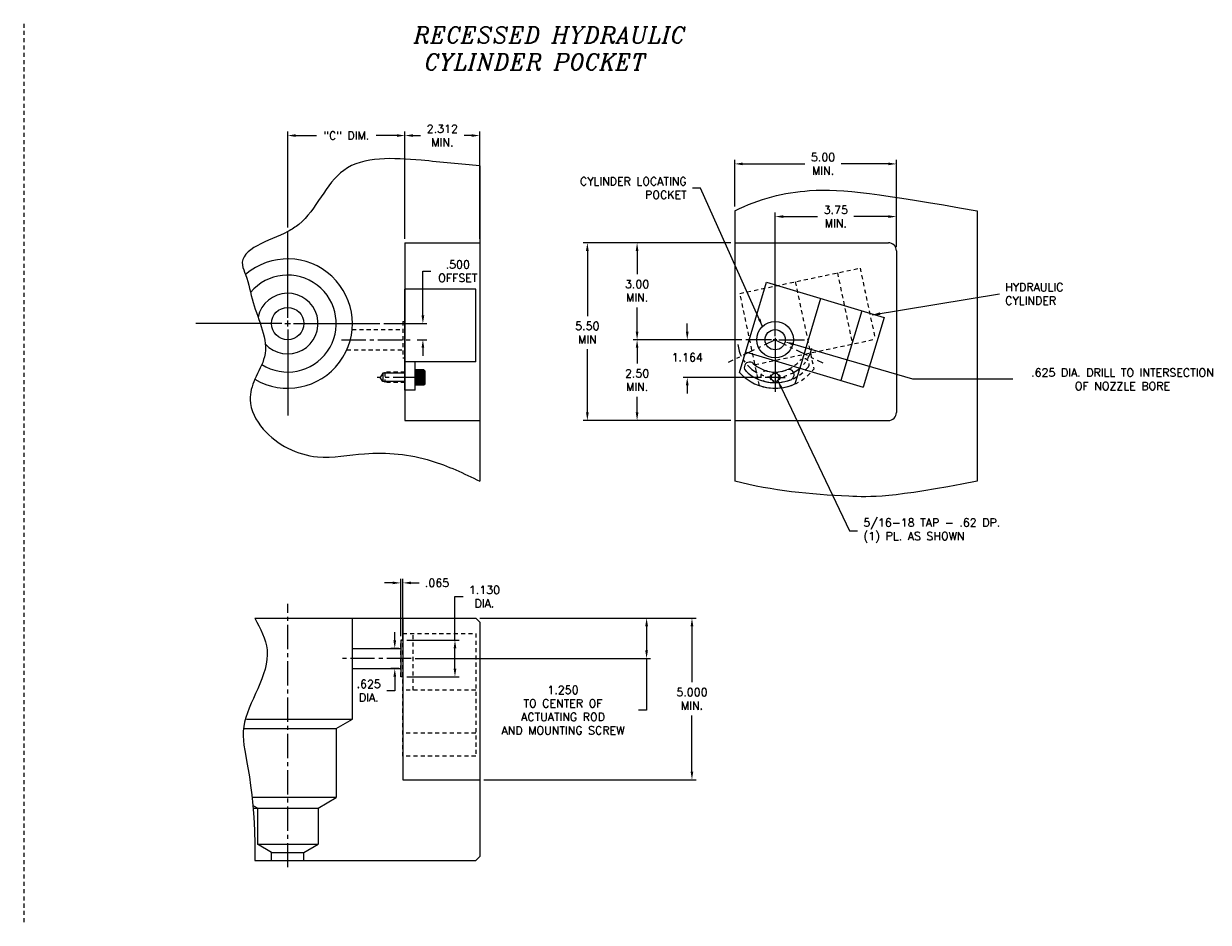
# Model space of a CAD drawing. Extents: x 78 to 189, y 58 to 100.
# Tile 4 of 4: x 152 to 189, y 67 to 94. Entities that reach past the tile are written whole.
import ezdxf

# ---------------------------------------------------------------- set-up
doc = ezdxf.new("R2010")
doc.units = 0
doc.header["$MEASUREMENT"] = 0
for name, pattern in [('CENTER2', [1.125, 0.75, -0.125, 0.125, -0.125]), ('ECW_5', [1, 0.375, -0.125, 0.0625, -0.125, 0.3125]), ('HIDDEN2', [0.1875, 0.125, -0.0625])]:
    doc.linetypes.add(name, pattern=pattern)
doc.layers.get('DEFPOINTS').update_dxf_attribs({"linetype": 'CONTINUOUS'})
for name, color, linetype in [('CYC_HIDDEN', 1, 'HIDDEN2'), ('DIMENSIONS', 4, 'CONTINUOUS'), ('DSCV_BORE_SOLID', 1, 'CONTINUOUS'), ('FASTENER_SOLID', 7, 'CONTINUOUS'), ('MA_SHAPE_HIDDEN', 6, 'HIDDEN2'), ('NP_SHAPE_SOLID', 6, 'CONTINUOUS'), ('POCKET', 4, 'CENTER2'), ('SCV200_BORE_CENTER', 22, 'CENTER2'), ('SCV200_BORE_HIDDEN', 10, 'HIDDEN2'), ('SCV200_BORE_SOLID', 1, 'CONTINUOUS'), ('SCV400_BORE_SOLID', 1, 'CONTINUOUS'), ('SCV_BORE_SOLID', 1, 'CONTINUOUS'), ('SCV_HYD_CYL_SHAPE', 3, 'CONTINUOUS'), ('TAP', 1, 'CONTINUOUS'), ('TAP_HIDDEN', 1, 'HIDDEN2')]:
    doc.layers.add(name, color=color, linetype=linetype)
doc.styles.add('ITALIC', font='italic.shx')
doc.styles.add('ROMANS', font='romans.shx')
doc.dimstyles.new('CATALOG', dxfattribs={"dimscale": 2, "dimtxt": 0.125, "dimasz": 0.125, "dimexe": 0.0625, "dimexo": 0.0625, "dimgap": 0.09, "dimtad": 0, "dimtih": 1, "dimtoh": 1, "dimdec": 3, "dimzin": 4, "dimtxsty": 'ROMANS', "dimcen": 0, "dimclrd": 256, "dimclre": 256, "dimclrt": 256, "dimazin": 3, "dimtfac": 0.7, "dimtdec": 3, "dimtofl": 0, "dimtmove": 0, "dimatfit": 3, "dimtolj": 1, "dimtzin": 4})

# ---------------------------------------------------------------- blocks, each defined once
blk = doc.blocks.new('*D43')
at = {"layer": 'DEFPOINTS', "color": 0}
for p in [(163.763, 77.022), (163.698, 75.248), (163.763, 75.248)]:
    blk.add_point(p, dxfattribs=at)
at = {"layer": 'DIMENSIONS'}
for p, q in [((163.448, 77.022), (163.198, 77.022)), ((163.698, 75.373), (163.698, 77.147)), ((163.763, 75.373), (163.763, 77.147)), ((164.013, 77.022), (164.263, 77.022))]:
    blk.add_line(p, q, dxfattribs=at)
for points in [[(163.448, 77.064), (163.448, 76.981), (163.698, 77.022)], [(164.013, 77.064), (164.013, 76.981), (163.763, 77.022)]]:
    blk.add_solid(points, dxfattribs=at)
at = {"layer": 'DIMENSIONS', "insert": (164.818, 77.022), "char_height": 0.25, "attachment_point": 5, "style": 'ROMANS'}
blk.add_mtext('\\A1;.065 ', dxfattribs=at)
blk = doc.blocks.new('*D44')
at = {"layer": 'DEFPOINTS', "color": 0}
for p in [(163.763, 75.248), (165.373, 75.248), (163.763, 74.118)]:
    blk.add_point(p, dxfattribs=at)
at = {"layer": 'DIMENSIONS'}
for p, q in [((165.373, 75.248), (165.373, 76.597)), ((165.373, 76.597), (165.623, 76.597)), ((163.888, 75.248), (165.498, 75.248)), ((165.373, 74.368), (165.373, 74.998)), ((163.888, 74.118), (165.498, 74.118))]:
    blk.add_line(p, q, dxfattribs=at)
for points in [[(165.331, 74.998), (165.414, 74.998), (165.373, 75.248)], [(165.331, 74.368), (165.414, 74.368), (165.373, 74.118)]]:
    blk.add_solid(points, dxfattribs=at)
at = {"layer": 'DIMENSIONS', "insert": (166.285, 76.597), "char_height": 0.25, "attachment_point": 5, "style": 'ROMANS'}
blk.add_mtext('\\A1;1.130 \\PDIA.', dxfattribs=at)
blk = doc.blocks.new('*D45')
at = {"layer": 'DEFPOINTS', "color": 0}
for p in [(166.013, 75.933), (164.013, 74.683), (171.298, 74.683)]:
    blk.add_point(p, dxfattribs=at)
at = {"layer": 'DIMENSIONS'}
for p, q in [((166.138, 75.933), (171.423, 75.933)), ((171.298, 75.683), (171.298, 74.933)), ((164.138, 74.683), (171.423, 74.683)), ((171.298, 74.683), (171.298, 73.084)), ((171.298, 73.084), (171.048, 73.084))]:
    blk.add_line(p, q, dxfattribs=at)
for points in [[(171.256, 75.683), (171.34, 75.683), (171.298, 75.933)], [(171.256, 74.933), (171.34, 74.933), (171.298, 74.683)]]:
    blk.add_solid(points, dxfattribs=at)
at = {"layer": 'DIMENSIONS', "insert": (168.713, 73.084), "char_height": 0.25, "attachment_point": 5, "style": 'ROMANS'}
blk.add_mtext('\\A1;1.250 \\P{\\C4;TO CENTER OF \\PACTUATING ROD \\PAND MOUNTING SCREW}', dxfattribs=at)
blk = doc.blocks.new('*D46')
at = {"layer": 'DEFPOINTS', "color": 0}
for p in [(166.138, 90.862), (163.826, 87.545), (166.138, 87.545)]:
    blk.add_point(p, dxfattribs=at)
at = {"layer": 'DIMENSIONS'}
for p, q in [((163.826, 87.67), (163.826, 90.987)), ((164.076, 90.862), (164.302, 90.862)), ((165.888, 90.862), (165.662, 90.862)), ((166.138, 87.67), (166.138, 90.987))]:
    blk.add_line(p, q, dxfattribs=at)
for points in [[(164.076, 90.904), (164.076, 90.821), (163.826, 90.862)], [(165.888, 90.904), (165.888, 90.821), (166.138, 90.862)]]:
    blk.add_solid(points, dxfattribs=at)
at = {"layer": 'DIMENSIONS', "insert": (164.982, 90.862), "char_height": 0.25, "attachment_point": 5, "style": 'ROMANS'}
blk.add_mtext('\\A1;2.312 \\PMIN.', dxfattribs=at)
blk = doc.blocks.new('*D47')
at = {"layer": 'DEFPOINTS', "color": 0}
for p in [(163.044, 85.045), (164.381, 85.045), (164.076, 84.545)]:
    blk.add_point(p, dxfattribs=at)
at = {"layer": 'DIMENSIONS'}
for p, q in [((164.381, 85.295), (164.381, 86.666)), ((164.381, 86.666), (164.631, 86.666)), ((163.169, 85.045), (164.506, 85.045)), ((164.201, 84.545), (164.506, 84.545)), ((164.381, 84.295), (164.381, 84.045))]:
    blk.add_line(p, q, dxfattribs=at)
for points in [[(164.339, 85.295), (164.422, 85.295), (164.381, 85.045)], [(164.339, 84.295), (164.422, 84.295), (164.381, 84.545)]]:
    blk.add_solid(points, dxfattribs=at)
at = {"layer": 'DIMENSIONS', "insert": (165.46, 86.666), "char_height": 0.25, "attachment_point": 5, "style": 'ROMANS'}
blk.add_mtext('\\A1;.500 \\POFFSET', dxfattribs=at)
blk = doc.blocks.new('*D9')
at = {"layer": 'DEFPOINTS', "color": 0}
for p in [(163.511, 74.995), (163.763, 74.995), (163.763, 74.37)]:
    blk.add_point(p, dxfattribs=at)
at = {"layer": 'DIMENSIONS'}
for p, q in [((163.511, 75.245), (163.511, 75.495)), ((163.638, 74.995), (163.386, 74.995)), ((163.638, 74.37), (163.386, 74.37)), ((163.511, 74.12), (163.511, 73.686)), ((163.511, 73.686), (163.261, 73.686))]:
    blk.add_line(p, q, dxfattribs=at)
for points in [[(163.469, 75.245), (163.553, 75.245), (163.511, 74.995)], [(163.469, 74.12), (163.553, 74.12), (163.511, 74.37)]]:
    blk.add_solid(points, dxfattribs=at)
at = {"layer": 'DIMENSIONS', "insert": (162.706, 73.686), "char_height": 0.25, "attachment_point": 5, "style": 'ROMANS'}
blk.add_mtext('\\A1;.625 \\PDIA.', dxfattribs=at)
blk = doc.blocks.new('*D14')
at = {"layer": 'DEFPOINTS', "color": 0}
for p in [(163.826, 90.862), (160.2, 87.889), (163.826, 87.545)]:
    blk.add_point(p, dxfattribs=at)
at = {"layer": 'DIMENSIONS'}
for p, q in [((160.2, 88.014), (160.2, 90.987)), ((160.45, 90.862), (161.089, 90.862)), ((163.576, 90.862), (162.937, 90.862)), ((163.826, 87.67), (163.826, 90.987))]:
    blk.add_line(p, q, dxfattribs=at)
for points in [[(160.45, 90.904), (160.45, 90.821), (160.2, 90.862)], [(163.576, 90.904), (163.576, 90.821), (163.826, 90.862)]]:
    blk.add_solid(points, dxfattribs=at)
at = {"layer": 'DIMENSIONS', "insert": (162.013, 90.862), "char_height": 0.25, "attachment_point": 5, "style": 'ROMANS'}
blk.add_mtext('\\A1;"C" DIM.', dxfattribs=at)
blk = doc.blocks.new('*D15')
at = {"layer": 'DEFPOINTS', "color": 0}
for p in [(166.013, 75.933), (166.138, 70.933), (172.701, 70.933)]:
    blk.add_point(p, dxfattribs=at)
at = {"layer": 'DIMENSIONS'}
for p, q in [((166.138, 75.933), (172.826, 75.933)), ((172.701, 75.683), (172.701, 73.946)), ((172.701, 71.183), (172.701, 72.919)), ((166.263, 70.933), (172.826, 70.933))]:
    blk.add_line(p, q, dxfattribs=at)
for points in [[(172.659, 75.683), (172.742, 75.683), (172.701, 75.933)], [(172.659, 71.183), (172.742, 71.183), (172.701, 70.933)]]:
    blk.add_solid(points, dxfattribs=at)
at = {"layer": 'DIMENSIONS', "insert": (172.701, 73.433), "char_height": 0.25, "attachment_point": 5, "style": 'ROMANS'}
blk.add_mtext('\\A1;5.000 \\PMIN.', dxfattribs=at)
blk = doc.blocks.new('*D16')
at = {"layer": 'DEFPOINTS', "color": 0}
for p in [(175.579, 84.481), (178.687, 83.567)]:
    blk.add_point(p, dxfattribs=at)
at = {"layer": 'DIMENSIONS'}
for p, q in [((179.527, 83.32), (175.818, 84.41)), ((182.624, 83.32), (179.527, 83.32))]:
    blk.add_line(p, q, dxfattribs=at)
blk.add_solid([(175.83, 84.45), (175.807, 84.37), (175.579, 84.481)], dxfattribs=at)
at = {"layer": 'DIMENSIONS', "insert": (186.012, 83.32), "char_height": 0.25, "attachment_point": 5, "style": 'ROMANS'}
blk.add_mtext('\\A1;.625 DIA. DRILL TO INTERSECTION\\POF NOZZLE BORE', dxfattribs=at)
blk = doc.blocks.new('*D17')
at = {"layer": 'DEFPOINTS', "color": 0}
for p in [(171.004, 87.545), (174.023, 87.545), (174.368, 84.545)]:
    blk.add_point(p, dxfattribs=at)
at = {"layer": 'DIMENSIONS'}
for p, q in [((173.898, 87.545), (170.879, 87.545)), ((171.004, 87.295), (171.004, 86.571)), ((171.004, 84.795), (171.004, 85.545)), ((174.243, 84.545), (170.879, 84.545))]:
    blk.add_line(p, q, dxfattribs=at)
for points in [[(170.962, 87.295), (171.045, 87.295), (171.004, 87.545)], [(170.962, 84.795), (171.045, 84.795), (171.004, 84.545)]]:
    blk.add_solid(points, dxfattribs=at)
at = {"layer": 'DIMENSIONS', "insert": (171.004, 86.058), "char_height": 0.25, "attachment_point": 5, "style": 'ROMANS'}
blk.add_mtext('\\A1;3.00 \\PMIN.', dxfattribs=at)
blk = doc.blocks.new('*D18')
at = {"layer": 'DEFPOINTS', "color": 0}
for p in [(174.368, 84.545), (171.004, 82.045), (174.023, 82.045)]:
    blk.add_point(p, dxfattribs=at)
at = {"layer": 'DIMENSIONS'}
for p, q in [((174.243, 84.545), (170.879, 84.545)), ((171.004, 84.295), (171.004, 83.809)), ((171.004, 82.295), (171.004, 82.782)), ((173.898, 82.045), (170.879, 82.045))]:
    blk.add_line(p, q, dxfattribs=at)
for points in [[(170.962, 84.295), (171.045, 84.295), (171.004, 84.545)], [(170.962, 82.295), (171.045, 82.295), (171.004, 82.045)]]:
    blk.add_solid(points, dxfattribs=at)
at = {"layer": 'DIMENSIONS', "insert": (171.004, 83.295), "char_height": 0.25, "attachment_point": 5, "style": 'ROMANS'}
blk.add_mtext('\\A1;2.50 \\PMIN.', dxfattribs=at)
blk = doc.blocks.new('*D19')
at = {"layer": 'DEFPOINTS', "color": 0}
for p in [(172.555, 84.545), (174.368, 84.545), (174.961, 83.381)]:
    blk.add_point(p, dxfattribs=at)
at = {"layer": 'DIMENSIONS'}
for p, q in [((172.555, 84.795), (172.555, 85.045)), ((174.243, 84.545), (172.43, 84.545)), ((174.836, 83.381), (172.43, 83.381)), ((172.555, 83.131), (172.555, 82.881))]:
    blk.add_line(p, q, dxfattribs=at)
for points in [[(172.513, 84.795), (172.597, 84.795), (172.555, 84.545)], [(172.513, 83.131), (172.597, 83.131), (172.555, 83.381)]]:
    blk.add_solid(points, dxfattribs=at)
at = {"layer": 'DIMENSIONS', "insert": (172.555, 84), "char_height": 0.25, "attachment_point": 5, "style": 'ROMANS'}
blk.add_mtext('\\A1;1.164 ', dxfattribs=at)
blk = doc.blocks.new('*D20')
at = {"layer": 'DEFPOINTS', "color": 0}
for p in [(174.023, 87.545), (169.466, 82.045), (174.023, 82.045)]:
    blk.add_point(p, dxfattribs=at)
at = {"layer": 'DIMENSIONS'}
for p, q in [((173.898, 87.545), (169.341, 87.545)), ((169.466, 87.295), (169.466, 85.275)), ((169.466, 82.295), (169.466, 84.249)), ((173.898, 82.045), (169.341, 82.045))]:
    blk.add_line(p, q, dxfattribs=at)
for points in [[(169.424, 87.295), (169.507, 87.295), (169.466, 87.545)], [(169.424, 82.295), (169.507, 82.295), (169.466, 82.045)]]:
    blk.add_solid(points, dxfattribs=at)
at = {"layer": 'DIMENSIONS', "insert": (169.466, 84.762), "char_height": 0.25, "attachment_point": 5, "style": 'ROMANS'}
blk.add_mtext('\\A1;5.50 \\PMIN', dxfattribs=at)
blk = doc.blocks.new('*D21')
at = {"layer": 'DEFPOINTS', "color": 0}
for p in [(179.023, 89.985), (174.023, 88.538), (179.023, 87.295)]:
    blk.add_point(p, dxfattribs=at)
at = {"layer": 'DIMENSIONS'}
for p, q in [((174.023, 88.663), (174.023, 90.11)), ((179.023, 87.42), (179.023, 90.11)), ((174.273, 89.985), (176.193, 89.985)), ((178.773, 89.985), (177.315, 89.985))]:
    blk.add_line(p, q, dxfattribs=at)
for points in [[(174.273, 90.027), (174.273, 89.944), (174.023, 89.985)], [(178.773, 90.027), (178.773, 89.944), (179.023, 89.985)]]:
    blk.add_solid(points, dxfattribs=at)
at = {"layer": 'DIMENSIONS', "insert": (176.754, 89.985), "char_height": 0.25, "attachment_point": 5, "style": 'ROMANS'}
blk.add_mtext('\\A1;5.00 \\PMIN.', dxfattribs=at)
blk = doc.blocks.new('*D22')
at = {"layer": 'DEFPOINTS', "color": 0}
for p in [(175.273, 88.355), (179.023, 87.295), (175.273, 84.545)]:
    blk.add_point(p, dxfattribs=at)
at = {"layer": 'DIMENSIONS'}
for p, q in [((175.273, 84.67), (175.273, 88.48)), ((175.523, 88.355), (176.587, 88.355)), ((178.773, 88.355), (177.709, 88.355)), ((179.023, 87.42), (179.023, 88.48))]:
    blk.add_line(p, q, dxfattribs=at)
for points in [[(175.523, 88.396), (175.523, 88.313), (175.273, 88.355)], [(178.773, 88.396), (178.773, 88.313), (179.023, 88.355)]]:
    blk.add_solid(points, dxfattribs=at)
at = {"layer": 'DIMENSIONS', "insert": (177.148, 88.355), "char_height": 0.25, "attachment_point": 5, "style": 'ROMANS'}
blk.add_mtext('\\A1;3.75 \\PMIN.', dxfattribs=at)

msp = doc.modelspace()

# ---------------------------------------------------------------- linework, layer by layer
at = {"layer": 'CYC_HIDDEN'}
for p, q in [((174.1834, 85.9755), (177.8997, 86.7638)), ((177.1974, 86.6148), (177.6643, 84.4138)), ((177.8997, 86.7638), (178.3666, 84.5628)), ((175.8953, 86.3386), (176.3622, 84.1376)), ((174.7879, 83.126), (174.1834, 85.9755)), ((174.6503, 83.7745), (178.3666, 84.5628)), ((176.3622, 84.1376), (176.468, 83.639))]:
    msp.add_line(p, q, dxfattribs=at)
for centre, radius, start, end in [((175.2729, 84.5454), 1, 255.97647, 319.97645), ((176.1643, 83.7969), 0.164, 319.27845, 139.97672), ((175.2729, 84.5454), 1.5, 251.13466, 322.82016), ((174.9908, 83.4161), 0.164, 75.97641, 260.56525), ((175.2729, 84.5454), 1.328, 255.97661, 319.97652)]:
    msp.add_arc(centre, radius, start, end, dxfattribs=at)
at = {"layer": 'DIMENSIONS'}
for p, q in [((160.2004, 85.2254), (160.2004, 87.8894)), ((160.0204, 85.0454), (157.3564, 85.0454)), ((160.1104, 85.0454), (160.2904, 85.0454)), ((160.2004, 84.9554), (160.2004, 85.1354)), ((160.3804, 85.0454), (163.0444, 85.0454)), ((160.2004, 84.8654), (160.2004, 82.2014))]:
    msp.add_line(p, q, dxfattribs=at)
at = {"layer": 'DSCV_BORE_SOLID'}
for p, q in [((175.2729, 84.6594), (175.2729, 85.4499)), ((175.1589, 84.5454), (174.3684, 84.5454)), ((175.3299, 84.5454), (175.2159, 84.5454)), ((175.2729, 84.6024), (175.2729, 84.4884)), ((175.2729, 84.5454), (175.2729, 82.932)), ((175.2729, 84.4314), (175.2729, 83.6409)), ((175.3869, 84.5454), (176.1774, 84.5454)), ((175.2018, 83.3814), (174.9609, 83.3814)), ((175.3085, 83.3814), (175.2373, 83.3814)), ((175.2729, 83.417), (175.2729, 83.3459)), ((175.2729, 83.3103), (175.2729, 83.0694)), ((175.344, 83.3814), (175.5849, 83.3814))]:
    msp.add_line(p, q, dxfattribs=at)
for centre, radius in [((175.2729, 84.5454), 0.565), ((175.2729, 84.5454), 0.3125), ((175.2729, 83.3814), 0.1248)]:
    msp.add_circle(centre, radius, dxfattribs=at)
for start, end in [(60, 120), (150, 210), (240.00001, 299.99999), (329.99993, 29.99992)]:
    msp.add_arc((175.2729, 83.3814), 0.156, start, end, dxfattribs=at)
at = {"layer": 'FASTENER_SOLID'}
for p, q in [((164.1384, 83.6155), (164.1384, 83.3811)), ((164.4118, 83.6155), (164.1384, 83.6155)), ((164.1533, 83.5945), (164.3941, 83.5945)), ((164.1533, 83.5716), (164.3941, 83.5716)), ((164.1533, 83.5716), (164.3975, 83.5716)), ((164.1533, 83.5486), (164.3941, 83.5486)), ((164.1533, 83.5256), (164.3941, 83.5256)), ((164.4118, 83.1467), (164.4118, 83.6155)), ((164.4509, 83.5764), (164.4118, 83.6155)), ((164.4509, 83.1858), (164.4509, 83.5764)), ((164.1384, 83.3811), (164.1384, 83.1467)), ((164.1533, 83.5026), (164.3941, 83.5026)), ((164.1533, 83.4796), (164.3941, 83.4796)), ((164.1533, 83.4566), (164.3941, 83.4566)), ((164.1533, 83.4336), (164.3941, 83.4336)), ((164.1533, 83.4107), (164.3941, 83.4107)), ((164.1533, 83.3877), (164.3941, 83.3877)), ((164.1533, 83.3647), (164.3941, 83.3647)), ((164.1533, 83.3417), (164.3941, 83.3417)), ((164.1533, 83.3187), (164.3941, 83.3187)), ((164.1533, 83.2957), (164.3941, 83.2957)), ((164.1533, 83.2727), (164.3941, 83.2727)), ((164.1533, 83.2465), (164.3941, 83.2465)), ((164.1533, 83.2202), (164.3941, 83.2202)), ((164.1533, 83.1939), (164.3941, 83.1939)), ((164.1533, 83.1676), (164.3941, 83.1676)), ((164.4118, 83.1467), (164.4509, 83.1858)), ((164.1384, 83.1467), (164.4118, 83.1467))]:
    msp.add_line(p, q, dxfattribs=at)
at = {"layer": 'MA_SHAPE_HIDDEN'}
msp.add_line((152.0368, 94.3234), (152.0368, 66.5207), dxfattribs=at)
at = {"layer": 'NP_SHAPE_SOLID'}
for p, q in [((166.1379, 89.9204), (166.1379, 80.1704)), ((174.0229, 88.5377), (174.0229, 80.1704)), ((181.5229, 88.5377), (181.5229, 80.1704)), ((163.8259, 87.5454), (166.1379, 87.5454)), ((163.8259, 87.5454), (163.8259, 82.0454)), ((174.0229, 87.5454), (178.7729, 87.5454)), ((179.0229, 87.2954), (179.0229, 82.2954)), ((163.8259, 82.0454), (166.1379, 82.0454)), ((174.0229, 82.0454), (178.7729, 82.0454)), ((159.1798, 75.9325), (166.0129, 75.9325)), ((163.7634, 75.9325), (163.7634, 70.9325)), ((166.1379, 75.8075), (166.0129, 75.9325)), ((166.1379, 75.8075), (166.1379, 68.5575)), ((163.6984, 75.2475), (163.6984, 74.1175)), ((163.7634, 75.2475), (163.6984, 75.2475)), ((163.7634, 74.1175), (163.6984, 74.1175)), ((163.7634, 70.9325), (166.1379, 70.9325)), ((166.0129, 68.4325), (166.1379, 68.5575)), ((159.1798, 68.4325), (166.0129, 68.4325))]:
    msp.add_line(p, q, dxfattribs=at)
for centre, start, end in [((178.7729, 87.2954), 0, 90), ((178.7729, 82.2954), 270, 360)]:
    msp.add_arc(centre, 0.25, start, end, dxfattribs=at)
for points, knots in [([(166.1379, 89.9204), (165.5496, 89.9806), (164.1837, 90.1201), (161.7046, 90.2924), (161.0297, 88.405), (159.8598, 87.655), (158.5571, 87.3275), (158.9891, 86.3673), (159.1334, 85.4502), (159.7429, 84.2913), (159.1675, 83.3707), (158.9367, 82.5725), (159.5428, 81.4438), (160.9794, 80.7459), (162.7723, 81.1233), (164.5303, 80.9467), (165.6457, 80.4081), (166.1379, 80.1704)], [0, 0, 0, 0, 1.8237745, 4.2347969, 6.4072266, 6.818025, 8.5641576, 8.8660074, 9.7573717, 11.4746938, 12.2325857, 12.8818679, 13.876498, 15.7581841, 17.2197829, 19.2871992, 20.9192966, 20.9192966, 20.9192966, 20.9192966]), ([(174.0229, 88.5377), (174.789, 88.9078), (176.601, 89.3697), (178.4963, 89.0503), (181.5229, 88.5377)], [0, 0, 0, 0, 2.3557209, 5.5722489, 5.5722489, 5.5722489, 5.5722489]), ([(181.5229, 80.1704), (178.8672, 79.6466), (177.0191, 79.706), (175.1948, 79.8644), (174.0229, 80.1704)], [2.794678, 2.794678, 2.794678, 2.794678, 4.7629728, 8.2982926, 8.2982926, 8.2982926, 8.2982926]), ([(159.1798, 75.9325), (159.3456, 75.6085), (159.9425, 74.555), (158.2494, 72.4254), (159.2088, 71.1883), (159.1798, 68.4325)], [4.6515934, 4.6515934, 4.6515934, 4.6515934, 5.6917269, 8.0498734, 10.4872965, 10.4872965, 10.4872965, 10.4872965])]:
    msp.add_open_spline(points, degree=3, knots=knots, dxfattribs=at)
at = {"layer": 'POCKET', "color": 4, "linetype": 'ECW_5'}
for q in [(173.8227, 83.8381), (176.7488, 83.8256)]:
    msp.add_line((175.2729, 84.5454), q, dxfattribs=at)
msp.add_arc((175.2723, 84.5462), 1.1648, 187.24999, 346.95216, dxfattribs=at)
at = {"layer": 'SCV200_BORE_CENTER'}
for p, q in [((161.8657, 84.5454), (164.0759, 84.5454)), ((160.2004, 68.2244), (160.2004, 76.3725)), ((164.0134, 74.6825), (161.8897, 74.6825))]:
    msp.add_line(p, q, dxfattribs=at)
at = {"layer": 'SCV200_BORE_HIDDEN'}
for p, q in [((163.7559, 85.1104), (163.7559, 83.9804)), ((163.7559, 85.1104), (163.8259, 85.1104)), ((162.1916, 84.8579), (163.7559, 84.8579)), ((162.0279, 84.2329), (163.7559, 84.2329)), ((163.7559, 83.9804), (163.8259, 83.9804))]:
    msp.add_line(p, q, dxfattribs=at)
at = {"layer": 'SCV200_BORE_SOLID'}
for p, q in [((162.2004, 72.8075), (162.2004, 75.9325)), ((162.2004, 74.995), (163.6984, 74.995)), ((162.2004, 74.37), (163.6984, 74.37)), ((158.9289, 72.8075), (162.2004, 72.8075)), ((161.7004, 72.5188), (162.2004, 72.8075)), ((158.8326, 72.5188), (161.7004, 72.5188))]:
    msp.add_line(p, q, dxfattribs=at)
msp.add_circle((160.2004, 85.0454), 0.5002, dxfattribs=at)
for radius, start, end in [(2, 239.43855, 130.7425), (1.5, 237.68263, 139.93311)]:
    msp.add_arc((160.2004, 85.0454), radius, start, end, dxfattribs=at)
at = {"layer": 'SCV400_BORE_SOLID'}
for p, q in [((161.7004, 72.5188), (161.7004, 70.7597)), ((161.7004, 72.5188), (161.7004, 70.3823)), ((161.7004, 70.3823), (159.0986, 70.3823)), ((161.1379, 70.0575), (161.7004, 70.3823)), ((159.1288, 70.0575), (159.2629, 70.0575)), ((159.2629, 70.0575), (159.2629, 68.935)), ((159.2629, 70.0575), (161.1379, 70.0575)), ((161.1379, 70.0575), (161.1379, 68.935)), ((159.7001, 68.6825), (159.2629, 68.935)), ((159.2629, 68.935), (161.1379, 68.935)), ((160.7006, 68.6825), (161.1379, 68.935)), ((159.7001, 68.6825), (160.7006, 68.6825)), ((159.7001, 68.4325), (159.7001, 68.6825)), ((160.7006, 68.4325), (160.7006, 68.6825))]:
    msp.add_line(p, q, dxfattribs=at)
msp.add_arc((160.2004, 85.0454), 0.9375, 221.95724, 167.67769, dxfattribs=at)
at = {"layer": 'SCV_BORE_SOLID'}
msp.add_line((159.2629, 70.0575), (159.122, 70.1389), dxfattribs=at)
at = {"layer": 'SCV_HYD_CYL_SHAPE'}
for p, q in [((166.0134, 86.1079), (163.8259, 86.1079)), ((163.8259, 82.9829), (163.8259, 86.1079)), ((166.0134, 83.8579), (166.0134, 86.1079)), ((174.1658, 83.5333), (175.004, 86.323)), ((175.004, 86.323), (178.6423, 85.2298)), ((176.68, 85.8194), (176.0326, 83.6646)), ((177.9547, 85.4364), (177.3073, 83.2816)), ((178.6423, 85.2298), (177.9949, 83.075)), ((174.3566, 84.1682), (177.9949, 83.075)), ((166.0134, 83.8579), (163.8259, 83.8579)), ((164.1379, 82.9829), (164.1379, 83.8579)), ((176.0326, 83.6646), (175.8859, 83.1764)), ((164.1379, 82.9829), (163.8259, 82.9829))]:
    msp.add_line(p, q, dxfattribs=at)
at = {"layer": 'SCV_HYD_CYL_SHAPE', "linetype": 'HIDDEN2'}
for p, q in [((163.6984, 74.12), (163.6984, 75.245)), ((163.7634, 75.245), (163.6984, 75.245)), ((163.7634, 75.4552), (166.0134, 75.4552)), ((163.7634, 71.6562), (163.7634, 75.4552)), ((164.0754, 73.7052), (164.0754, 75.4552)), ((166.0134, 75.4552), (166.0134, 71.6562)), ((163.7634, 74.12), (163.6984, 74.12)), ((166.0134, 73.7052), (163.7634, 73.7052)), ((166.0134, 72.3742), (163.7641, 72.3742)), ((166.0134, 71.6562), (163.7634, 71.6562))]:
    msp.add_line(p, q, dxfattribs=at)
at = {"layer": 'SCV_HYD_CYL_SHAPE'}
for centre, radius, start, end in [((175.2729, 84.5454), 1.5, 222.43443, 294.11993), ((174.4832, 83.6903), 0.164, 47.27617, 231.86501), ((175.2729, 84.5454), 1.328, 227.27638, 291.27629), ((175.2729, 84.5454), 1, 227.27624, 291.27621), ((175.6953, 83.4608), 0.164, 290.57822, 111.27648)]:
    msp.add_arc(centre, radius, start, end, dxfattribs=at)
at = {"layer": 'TAP', "linetype": 'CENTER2'}
msp.add_line((164.2103, 83.3814), (162.9669, 83.3814), dxfattribs=at)
at = {"layer": 'TAP'}
for p, q in [((163.1384, 83.5119), (163.063, 83.3814)), ((163.1384, 83.2509), (163.063, 83.3814)), ((163.8259, 83.5119), (163.1384, 83.5119)), ((163.1384, 83.5119), (163.1384, 83.2509)), ((163.8259, 83.2509), (163.1384, 83.2509))]:
    msp.add_line(p, q, dxfattribs=at)
at = {"layer": 'TAP_HIDDEN'}
for p, q in [((163.8259, 83.5377), (163.2009, 83.5377)), ((163.2009, 83.5377), (163.2009, 83.2252)), ((163.8259, 83.2252), (163.2009, 83.2252))]:
    msp.add_line(p, q, dxfattribs=at)

# ---------------------------------------------------------------- texts
at = {"layer": 'DIMENSIONS', "insert": (164.0979, 94.2238), "char_height": 0.5, "width": 35.1429, "attachment_point": 1, "style": 'ITALIC'}
msp.add_mtext('RECESSED HYDRAULIC\\P CYLINDER POCKET', dxfattribs=at)
at = {"layer": 'DIMENSIONS', "char_height": 0.25, "style": 'ROMANS'}
for s, insert, attachment_point in [('CYLINDER LOCATING\\PPOCKET', (172.5369, 89.2377), 6), ('HYDRAULIC\\PCYLINDER', (182.3871, 85.9629), 4), ('5/16-18 TAP - .62 DP.\\P(1) PL. AS SHOWN', (178.0006, 78.6369), 4)]:
    msp.add_mtext(s, dxfattribs=dict(at, insert=insert, attachment_point=attachment_point))

# ---------------------------------------------------------------- dimensions: what is measured, and where the dimension line sits
at = {"layer": 'DIMENSIONS'}
for base, p1, p2, text, override, picture, middle in [((163.8259, 90.8623), (160.2004, 87.8894), (163.8259, 87.5454), '"C" DIM.', {"dimpost": ' '}, '*D14', (162.0131, 90.8623)), ((166.1379, 90.8623), (163.8259, 87.5454), (166.1379, 87.5454), '<>\\PMIN.', {"dimpost": ' '}, '*D46', (164.9819, 90.8623)), ((175.2729, 88.3545), (179.0229, 87.2954), (175.2729, 84.5454), '<>\\PMIN.', {"dimdec": 2, "dimpost": ' '}, '*D22', (177.1479, 88.3545))]:
    dim = msp.add_linear_dim(base=base, p1=p1, p2=p2, text=text, dimstyle='CATALOG', override=override, dxfattribs=at)
    dim.commit()
    dim.dimension.update_dxf_attribs({"geometry": picture, "text_midpoint": middle})
dim = msp.add_linear_dim(base=(179.0229, 89.9854), p1=(174.0229, 88.5377), p2=(179.0229, 87.2954), text='<>\\PMIN.', dimstyle='CATALOG', override={"dimdec": 2, "dimpost": ' '}, dxfattribs=at)
dim.commit()
dim.dimension.update_dxf_attribs({"geometry": '*D21', "text_midpoint": (176.7541, 89.9854), "dimtype": 160})
for base, p1, p2, text, override, picture, middle in [((169.4657, 82.0454), (174.0229, 87.5454), (174.0229, 82.0454), '<>\\PMIN', {"dimdec": 2, "dimpost": ' '}, '*D20', (169.4657, 84.7619)), ((171.0037, 87.5454), (174.3684, 84.5454), (174.0229, 87.5454), '<>\\PMIN.', {"dimdec": 2, "dimpost": ' '}, '*D17', (171.0037, 86.058)), ((164.3807, 85.0454), (164.0759, 84.5454), (163.0444, 85.0454), '<>\\POFFSET', {"dimpost": ' '}, '*D47', (165.4595, 86.6664)), ((165.3727, 75.2475), (163.7634, 74.1175), (163.7634, 75.2475), '<>\\PDIA.', {"dimpost": ' '}, '*D44', (166.2848, 76.5971)), ((171.2981, 74.6825), (166.0129, 75.9325), (164.0134, 74.6825), '<>\\P{\\C4;TO CENTER OF \\PACTUATING ROD \\PAND MOUNTING SCREW}', {"dimpost": ' '}, '*D45', (168.7133, 73.0839)), ((163.511, 74.995), (163.7634, 74.37), (163.7634, 74.995), '<>\\PDIA.', {"dimpost": ' '}, '*D9', (162.706, 73.6865))]:
    dim = msp.add_linear_dim(base=base, p1=p1, p2=p2, angle=90, text=text, dimstyle='CATALOG', override=override, dxfattribs=at)
    dim.commit()
    dim.dimension.update_dxf_attribs({"geometry": picture, "text_midpoint": middle, "dimtype": 160})
dim = msp.add_linear_dim(base=(172.555, 84.5454), p1=(174.9609, 83.3814), p2=(174.3684, 84.5454), angle=90, dimstyle='CATALOG', override={"dimpost": ' '}, dxfattribs=at)
dim.commit()
dim.dimension.update_dxf_attribs({"geometry": '*D19', "text_midpoint": (172.555, 84.0003), "dimtype": 160})
dim = msp.add_radius_dim(center=(178.6868, 83.5668), mpoint=(175.5786, 84.4806), text='.625 DIA. DRILL TO INTERSECTION\\POF NOZZLE BORE', dimstyle='CATALOG', override={"dimpost": ' '}, dxfattribs=at)
dim.commit()
dim.dimension.update_dxf_attribs({"geometry": '*D16', "text_midpoint": (186.0124, 83.3198), "dimtype": 164})
for base, p1, p2, override, picture, middle in [((171.0037, 82.0454), (174.3684, 84.5454), (174.0229, 82.0454), {"dimdec": 2, "dimpost": ' '}, '*D18', (171.0037, 83.2954)), ((172.7006, 70.9325), (166.0129, 75.9325), (166.1379, 70.9325), {"dimpost": ' '}, '*D15', (172.7006, 73.4325))]:
    dim = msp.add_linear_dim(base=base, p1=p1, p2=p2, angle=90, text='<>\\PMIN.', dimstyle='CATALOG', override=override, dxfattribs=at)
    dim.commit()
    dim.dimension.update_dxf_attribs({"geometry": picture, "text_midpoint": middle})
dim = msp.add_linear_dim(base=(163.7634, 77.0224), p1=(163.6984, 75.2475), p2=(163.7634, 75.2475), dimstyle='CATALOG', override={"dimpost": ' '}, dxfattribs=at)
dim.commit()
dim.dimension.update_dxf_attribs({"geometry": '*D43', "text_midpoint": (164.8184, 77.0224), "dimtype": 160})

# ---------------------------------------------------------------- leaders
at = {"layer": 'DIMENSIONS', "annotation_type": 0, "has_hookline": 1}
for points, hookline_direction, text_width in [([(174.8825, 84.9538), (172.9669, 89.2377), (172.7169, 89.2377)], 1, 3.6548), ([(178.2702, 85.312), (182.2071, 85.9629)], 1, 1.9167), ([(175.3524, 83.2853), (177.5706, 78.6369), (177.8206, 78.6369)], 0, 4.8571)]:
    msp.add_leader(points, dimstyle='CATALOG', dxfattribs=dict(at, hookline_direction=hookline_direction, text_width=text_width))

doc.saveas('drawing.dxf')
